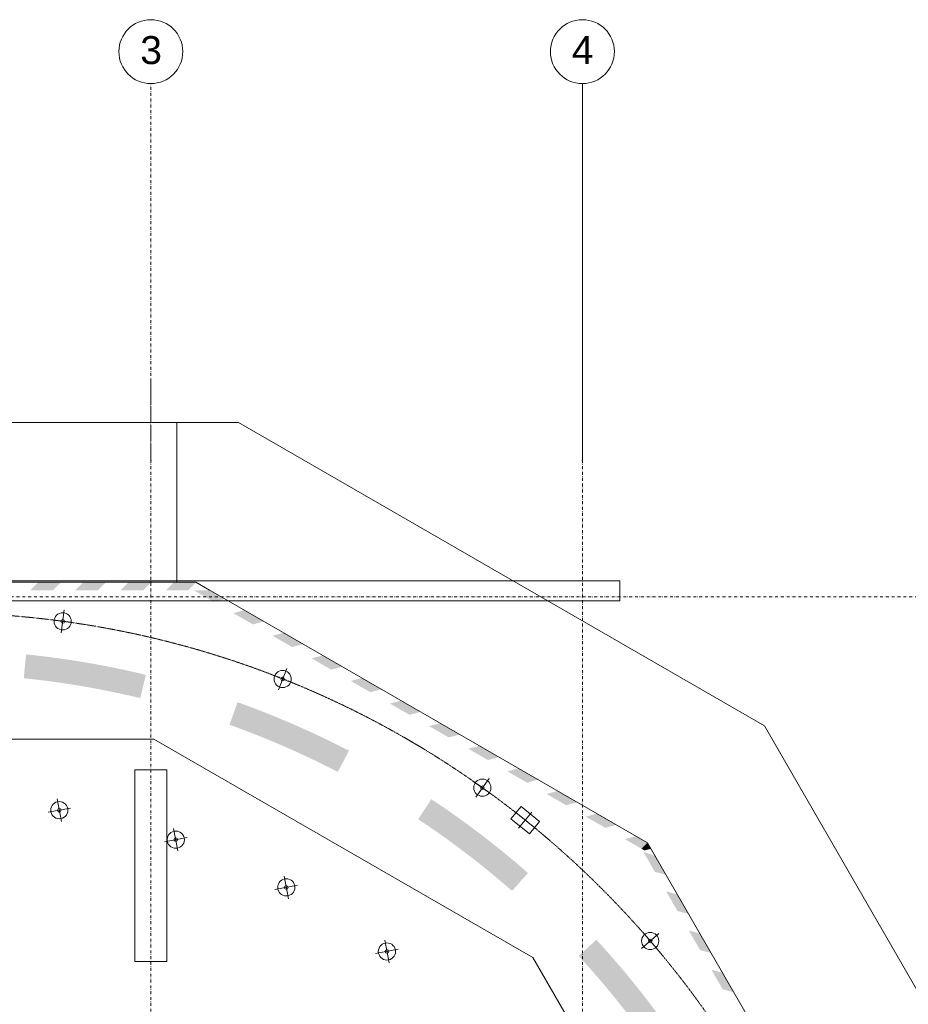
# Model space of a CAD drawing. Header units: centimetres. Extents: x -1589 to 108054, y -205274 to 31709.
# Tile 80 of 256: x 1755 to 2866, y 1061 to 2293. Entities that reach past the tile are written whole.
import ezdxf

# ---------------------------------------------------------------- set-up
doc = ezdxf.new("R2010")
doc.units = ezdxf.units.CM
doc.header["$LTSCALE"] = 0.01
doc.header["$MEASUREMENT"] = 0
doc.linetypes.add('Kropki i Kreski', pattern=[72, 36, -18, 0, -18])
for name, color, linetype in [('2_stropy.K_IR', 7, 'Continuous'), ('2_ściany wewnętrzne.ISTN', 7, 'Continuous'), ('2_ściany zewnętrzne.ISTN', 7, 'Continuous'), ('3_lądowisko.K_IR', 7, 'Continuous'), ('3_oświetlenie.K_IR', 7, 'Continuous'), ('4_osie.ISTN', 7, 'Continuous')]:
    doc.layers.add(name, color=color, linetype=linetype)
doc.styles.add('GENERATED_STYLE_1', font='txt')

msp = doc.modelspace()

# ---------------------------------------------------------------- hatches: boundary and pattern name
at = {"layer": '3_lądowisko.K_IR', "linetype": 'Continuous', "lineweight": 5}
for points in [[(1767.70517, 1579.27006), (1795.98945, 1579.27118), (1805.98905, 1589.27156), (1777.70478, 1589.27045)], [(1824.27371, 1579.27228), (1852.55798, 1579.27338), (1862.5576, 1589.27377), (1834.27332, 1589.27267)], [(1880.84225, 1579.27449), (1909.12653, 1579.2756), (1919.12614, 1589.27599), (1890.84186, 1589.27488)], [(1947.41041, 1589.2771), (1937.4108, 1579.2767), (1965.69507, 1579.27781), (1968.05519, 1581.63811), (1954.82254, 1589.27739)], [(1974.82239, 1589.27817), (1954.82254, 1589.27739), (1968.05519, 1581.63812), (1974.50315, 1588.08658)], [(1972.89658, 1578.84317), (1997.39198, 1564.70188), (2011.05212, 1568.36261), (1992.14311, 1579.27885), (1974.51978, 1579.27816)], [(1974.82239, 1589.27817), (1974.50315, 1588.08658), (1975.37541, 1588.95891)], [(2021.88737, 1550.5606), (2046.38276, 1536.41931), (2060.04289, 1540.08005), (2035.5475, 1554.22132)], [(2070.87814, 1522.27803), (2095.37353, 1508.13674), (2109.03367, 1511.79748), (2084.53828, 1525.93876)], [(1762.52544, 1498.93506), (1759.62911, 1469.07484, -0.0337813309), (1905.31309, 1444.19275), (1912.49178, 1473.32156, 0.0338471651)], [(2119.86893, 1493.99546), (2144.36431, 1479.85418), (2158.02444, 1483.51491), (2133.52905, 1497.65619)], [(2168.8597, 1465.71289), (2193.35509, 1451.57161), (2207.01522, 1455.23234), (2182.51983, 1469.37362)], [(2027.05787, 1439.13443), (2017.09969, 1410.83503, -0.0337813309), (2152.59568, 1351.81151), (2166.53676, 1378.37592, 0.0338471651)], [(2217.85048, 1437.43032), (2242.34587, 1423.28904), (2256.006, 1426.94977), (2231.51061, 1441.09105)], [(2266.84126, 1409.14776), (2291.33665, 1395.00647), (2304.99678, 1398.6672), (2280.50139, 1412.80848)], [(2315.83203, 1380.86519), (2340.32742, 1366.72391), (2353.98756, 1370.38464), (2329.49217, 1384.52591)], [(2364.82282, 1352.58262), (2389.3182, 1338.44134), (2402.97833, 1342.10207), (2378.48294, 1356.24335)], [(2413.81359, 1324.30006), (2438.30898, 1310.15877), (2451.9691, 1313.8195), (2427.47372, 1327.96078)], [(2269.59225, 1317.76474), (2253.15094, 1292.67082, -0.0337813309), (2370.58441, 1202.93611), (2390.47767, 1225.39228, 0.0338471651)], [(2462.80437, 1296.01748), (2487.29976, 1281.8762), (2500.95989, 1285.53693), (2476.4645, 1299.67821)], [(2523.79898, 1270.95178), (2511.79515, 1267.73492), (2532.58548, 1255.73258)], [(2523.79898, 1270.95178), (2532.58548, 1255.73258), (2539.90597, 1263.05321), (2525.45528, 1271.39565)], [(2532.58548, 1255.73258), (2536.29054, 1253.59363), (2544.1511, 1255.70016), (2539.90597, 1263.05321)], [(2535.13265, 1251.3206), (2549.27441, 1226.82548), (2562.93461, 1223.16502), (2549.90484, 1245.73405), (2544.64163, 1248.77252)], [(2563.41617, 1202.33037), (2577.55793, 1177.83526), (2591.21813, 1174.1748), (2577.07638, 1198.6699)], [(2591.69969, 1153.34015), (2605.84145, 1128.84503), (2619.50165, 1125.18456), (2605.35989, 1149.67968)], [(2476.03335, 1141.87956), (2454.06443, 1121.44949, -0.0337813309), (2546.61058, 1006.21863), (2571.29988, 1023.2615, 0.0338471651)], [(2619.98321, 1104.34992), (2634.12498, 1079.85481), (2647.78517, 1076.19435), (2633.64341, 1100.68945)]]:
    msp.add_hatch(color=8, dxfattribs=at).paths.add_polyline_path(points)

# ---------------------------------------------------------------- linework, layer by layer
at = {"layer": '2_stropy.K_IR', "color": 8, "linetype": 'Continuous', "lineweight": 5, "flags": 128}
for points in [[(1567.36676, 1589.26224), (1567.36676, 1912.66973), (1717.36676, 1912.66973), (1717.36676, 1789.28149), (1951.13432, 1789.28149), (1951.13426, 1589.27725)], [(1951.13426, 1589.27725), (1951.13432, 1789.28149), (2028.42283, 1789.28149), (2686.32363, 1409.47279), (3066.13405, 751.58232), (3066.13405, 398.89122), (3066.13405, 391.35855), (3012.60665, 377.276), (2866.13407, 376.93947), (2866.13439, 697.98967), (2539.90596, 1263.0532), (1974.82239, 1589.27818)], [(1374.84359, -650.0185), (1922.42454, -650.0185), (2396.64361, -376.22796), (2648.82542, 60.56358), (2866.13403, 60.56358), (2866.13379, 682.16145), (2649.30905, 682.16145), (2396.64354, 1119.79091), (1922.27716, 1393.03157), (1374.99096, 1393.03157), (900.62447, 1119.79096), (626.83394, 645.57188), (626.834, 97.99089), (900.62447, -376.22802)]]:
    msp.add_lwpolyline(points, close=True, dxfattribs=at)
msp.add_lwpolyline([(757.36208, 1263.05321), (1322.44564, 1589.27816), (1974.82238, 1589.27817), (2539.90597, 1263.05321), (2866.13403, 697.98967), (2866.13379, 682.16145), (2649.30905, 682.16145), (2396.64354, 1119.79091), (1922.27716, 1393.03157), (1374.99096, 1393.03157), (900.62447, 1119.79096), (626.83394, 645.57188)], dxfattribs=at)
at = {"layer": '2_ściany wewnętrzne.ISTN', "color": 8, "linetype": 'Continuous', "lineweight": 5, "flags": 128}
for points in [[(1898.63417, 1354.42448), (1898.63417, 1114.5607)], [(1938.63417, 1354.42448), (1898.63417, 1354.42448)], [(1938.63417, 1114.5607), (1938.63417, 1354.42448)], [(1898.63417, 1114.5607), (1938.63417, 1114.5607)]]:
    msp.add_lwpolyline(points, dxfattribs=at)
at = {"layer": '2_ściany zewnętrzne.ISTN', "color": 8, "linetype": 'Continuous', "lineweight": 5, "flags": 128}
for points in [[(2505.57269, 1591.14187), (790.56265, 1591.14187)], [(2505.57269, 1566.14187), (2505.57269, 1591.14187)], [(790.56265, 1566.14187), (2505.57269, 1566.14187)]]:
    msp.add_lwpolyline(points, dxfattribs=at)
at = {"layer": '3_lądowisko.K_IR', "color": 8, "linetype": 'Continuous', "lineweight": 5, "flags": 128}
for points in [[(1974.82238, 1589.27817), (1992.14311, 1579.27885)], [(2539.90597, 1263.05321), (2549.90483, 1245.73405)]]:
    msp.add_lwpolyline(points, dxfattribs=at)
at = {"layer": '3_oświetlenie.K_IR', "color": 8, "linetype": 'Continuous', "lineweight": 5}
for p, q in [((1806.43202, 1526.00657), (1810.32684, 1554.51162)), ((1822.63196, 1538.31168), (1794.1269, 1542.20651)), ((2078.2271, 1454.68419), (2088.83048, 1481.42884)), ((2096.90112, 1462.75483), (2070.15647, 1473.35821)), ((2325.05571, 1320.38926), (2341.75141, 1343.8192)), ((2345.11852, 1323.75638), (2321.68859, 1340.45208)), ((1818.22319, 1306.6146), (1789.94364, 1301.32551)), ((1806.72796, 1289.83028), (1801.43888, 1318.10983)), ((2369.15511, 1293.29068), (2381.84704, 1308.74756)), ((2381.84704, 1308.74756), (2405.03235, 1289.70966)), ((2373.18254, 1302.92291), (2401.00492, 1280.07744)), ((2395.34348, 1301.54714), (2378.84398, 1281.4532)), ((2392.34042, 1274.25279), (2369.15511, 1293.29068)), ((2405.03235, 1289.70966), (2392.34042, 1274.25279)), ((1963.92569, 1269.72245), (1935.64613, 1264.43336)), ((1952.43045, 1252.93813), (1947.14137, 1281.21768)), ((2090.70695, 1193.23041), (2085.41787, 1221.50996)), ((2102.20218, 1210.01473), (2073.92263, 1204.72564)), ((2532.57289, 1130.92658), (2554.39061, 1149.68012)), ((2552.85852, 1129.39449), (2534.10498, 1151.2122)), ((2216.65276, 1113.08823), (2211.36368, 1141.36778)), ((2228.148, 1129.87255), (2199.86844, 1124.58347))]:
    msp.add_line(p, q, dxfattribs=at)
at = {"layer": '3_oświetlenie.K_IR', "color": 8, "linetype": 'Kropki i Kreski', "lineweight": 5}
msp.add_circle((1648.63421, 371.13202), 1180, dxfattribs=at)
at = {"layer": '3_oświetlenie.K_IR', "color": 8, "linetype": 'Continuous', "lineweight": 5}
for centre, radius in [((1808.37943, 1540.2591), 10.75), ((1808.37943, 1540.2591), 2.2975), ((2083.52879, 1468.05652), 10.75), ((2083.52879, 1468.05652), 2.2975), ((2333.40356, 1332.10423), 10.75), ((2333.40356, 1332.10423), 2.2975), ((1804.08342, 1303.97006), 10.75), ((1804.08342, 1303.97006), 2.2975), ((1949.78591, 1267.07791), 10.75), ((1949.78591, 1267.07791), 2.2975), ((2088.06241, 1207.37019), 10.75), ((2088.06241, 1207.37019), 2.2975), ((2543.48175, 1140.30335), 10.75), ((2214.00822, 1127.22801), 10.75), ((2543.48175, 1140.30335), 2.2975), ((2214.00822, 1127.22801), 2.2975)]:
    msp.add_circle(centre, radius, dxfattribs=at)
at = {"layer": '4_osie.ISTN', "color": 7, "linetype": 'Kropki i Kreski', "lineweight": 0, "ltscale": 10}
for p, q in [((1918.63417, -1174.50172), (1918.63417, 2213.21044)), ((2458.63417, -1174.50172), (2458.63417, 2213.21044)), ((2458.63417, 1741.37495), (2458.63417, 2213.21044)), ((3732.51489, 1571.08805), (-339.90098, 1571.08805))]:
    msp.add_line(p, q, dxfattribs=at)
at = {"layer": '4_osie.ISTN', "color": 7, "linetype": 'Kropki i Kreski', "lineweight": 0}
msp.add_line((1918.63417, 1741.37495), (1918.63417, 1841.37495), dxfattribs=at)
at = {"layer": '4_osie.ISTN', "color": 7, "linetype": 'Continuous', "lineweight": 0}
for centre in [(1918.63417, 2253.21044), (2458.63417, 2253.21044)]:
    msp.add_circle(centre, 40, dxfattribs=at)
at = {"layer": '4_osie.ISTN', "color": 7, "linetype": 'Kropki i Kreski', "lineweight": 0}
for p in [(1918.63417, 1741.37495), (1918.63417, 1741.37495), (2458.63417, 1741.37495), (2458.63417, 1741.37495)]:
    msp.add_point(p, dxfattribs=at)

# ---------------------------------------------------------------- texts
at = {"layer": '4_osie.ISTN', "color": 7, "lineweight": 0, "char_height": 35, "attachment_point": 4, "style": 'GENERATED_STYLE_1'}
for s, insert in [('\\A1;{\\pql;\\pt0;\\fArial|b0|i0|c238|p38;3}', (1905.35412, 2254.91049)), ('\\A1;{\\pql;\\pt0;\\fArial|b0|i0|c238|p38;4}', (2445.35412, 2255.21049))]:
    msp.add_mtext(s, dxfattribs=dict(at, insert=insert))

doc.saveas('drawing.dxf')
